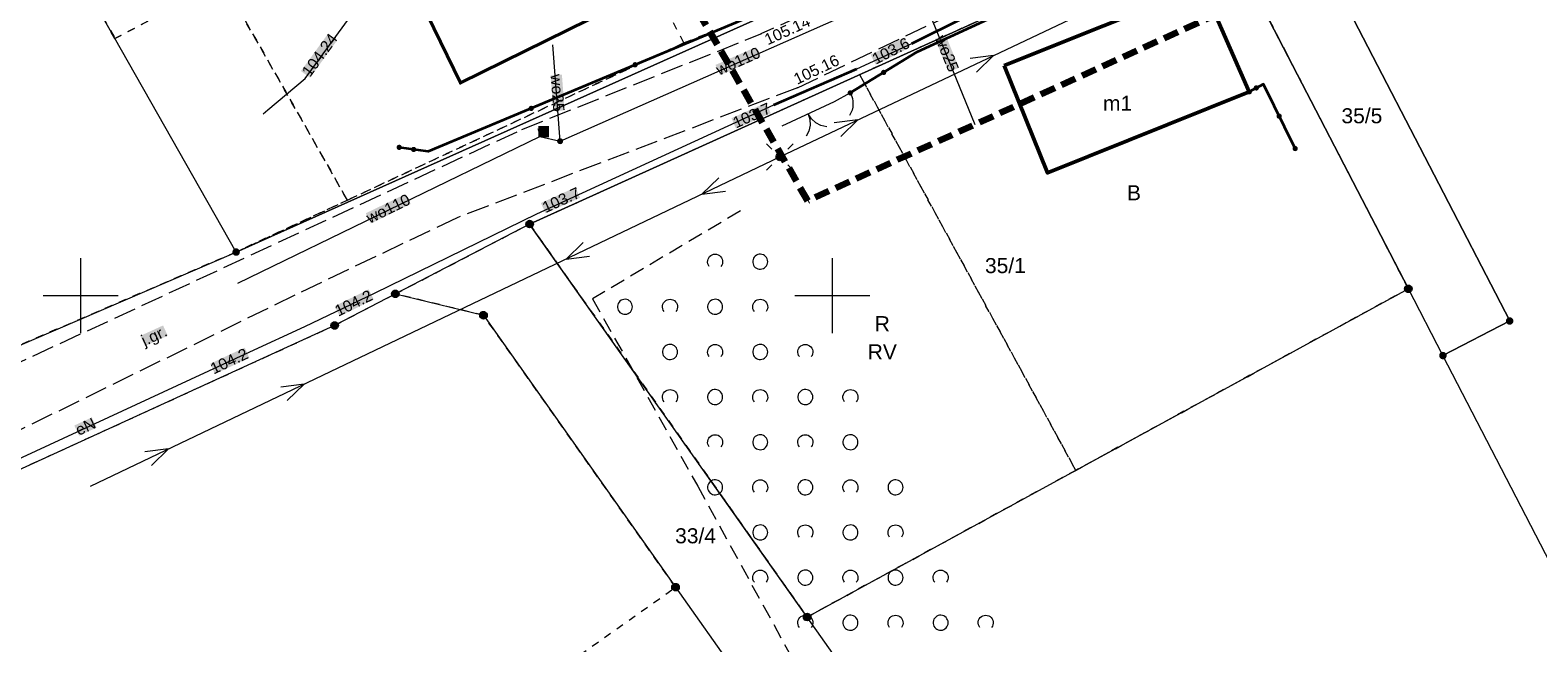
# Model space of a CAD drawing. Extents: x 6414462 to 7495468, y 5756825 to 5824657.
# Tile 20 of 54: x 6498197 to 6498297, y 5809677 to 5809718. Entities that reach past the tile are written whole.
import ezdxf
from ezdxf.enums import TextEntityAlignment as Align

# ---------------------------------------------------------------- set-up
doc = ezdxf.new("R2010")
doc.units = 0
for name, pattern in [('2324-2024 mdcp$0$PRZER1-1', [1, 0.5, -0.5]), ('2324-2024 mdcp$0$PRZER2-1', [1.5, 1, -0.5]), ('2324-2024 mdcp$0$PRZER3-1', [2, 1.5, -0.5]), ('Lipnica teren 1$0$HIDDEN2', [0.1875, 0.125, -0.0625])]:
    doc.linetypes.add(name, pattern=pattern)
for name, color, linetype, lineweight in [('2324-2024 mdcp$0$GEPPGD', 7, 'Continuous', 18), ('2324-2024 mdcp$0$GESBZO', 7, 'Continuous', 50), ('2324-2024 mdcp$0$GESBZO_O', 7, 'Continuous', 50), ('2324-2024 mdcp$0$GESDZI', 7, 'Continuous', 18), ('2324-2024 mdcp$0$GESDZI_O', 7, 'Continuous', 18), ('2324-2024 mdcp$0$GSLKBR', 7, 'Continuous', 18), ('2324-2024 mdcp$0$GSLKFU', 7, 'Continuous', 18), ('2324-2024 mdcp$0$GSLKOG', 7, 'Continuous', 35), ('2324-2024 mdcp$0$GSPWPS', 7, 'Continuous', 13), ('2324-2024 mdcp$0$GSPWPS_O', 7, 'Continuous', 13), ('2324-2024 mdcp$0$GSSKOA', 7, 'Continuous', 18), ('2324-2024 mdcp$0$GSSKOA_O', 7, 'Continuous', 18), ('2324-2024 mdcp$0$GSSZAD', 7, 'Continuous', 18), ('2324-2024 mdcp$0$GULLOB', 7, 'Continuous', 35), ('2324-2024 mdcp$0$GUPELA', 7, 'Continuous', 18), ('2324-2024 mdcp$0$GUPPRZ_O', 7, 'Continuous', 18), ('2324-2024 mdcp$0$Ramka sekcyjna', 7, 'Continuous', 18), ('2324-2024 mdcp$0$zasięg aktualizacji', 230, '2324-2024 mdcp$0$PRZER2-1', 100)]:
    doc.layers.add(name, color=color, linetype=linetype, lineweight=lineweight)
for name, color, linetype, lineweight, true_color in [('2324-2024 mdcp$0$GESKKL_O', 7, 'Continuous', 18, 0x24bc24), ('2324-2024 mdcp$0$GESUZY', 7, 'Continuous', 18, 0x008000), ('2324-2024 mdcp$0$GESUZY_O', 7, 'Continuous', 18, 0x008000), ('2324-2024 mdcp$0$GULEPR', 1, 'Continuous', 18, 0xff0000), ('2324-2024 mdcp$0$GULEPR_O', 1, 'Continuous', 18, 0xff0000), ('2324-2024 mdcp$0$GULGPR', 7, 'Continuous', 18, 0xbfbf00), ('2324-2024 mdcp$0$GULWPR', 5, 'Continuous', 18, 0x0000ff), ('2324-2024 mdcp$0$GULWPR_O', 5, 'Continuous', 18, 0x0000ff), ('2324-2024 mdcp$0$GUPWZA', 5, 'Continuous', 18, 0x0000ff), ('2324-2024 mdcp$0$GUPWZA_O', 5, 'Continuous', 18, 0x0000ff)]:
    doc.layers.add(name, color=color, linetype=linetype, lineweight=lineweight, true_color=true_color)
doc.layers.add('Lipnica teren 1$0$demontaże', color=1, linetype='Continuous', true_color=0xff0000)
doc.styles.add('2324-2024 mdcp$0$Arial', font='arial.ttf')

# ---------------------------------------------------------------- blocks, each defined once
blk = doc.blocks.new('2324-2024 mdcp$0$GSPWPS1')
blk.add_hatch(color=0).paths.add_polyline_path([(-0.045, 0), (-0.043467, -0.011647), (-0.038971, -0.0225), (-0.03182, -0.03182), (-0.0225, -0.038971), (-0.011647, -0.043467), (0, -0.045), (0.011647, -0.043467), (0.0225, -0.038971), (0.03182, -0.03182), (0.038971, -0.0225), (0.043467, -0.011647), (0.045, 0), (0.043467, 0.011647), (0.038971, 0.0225), (0.03182, 0.03182), (0.0225, 0.038971), (0.011647, 0.043467), (0, 0.045), (-0.011647, 0.043467), (-0.0225, 0.038971), (-0.03182, 0.03182), (-0.038971, 0.0225), (-0.043467, 0.011647)])
blk = doc.blocks.new('2324-2024 mdcp$0$GSSZAD1')
at = {"color": 0}
blk.add_lwpolyline([(0.5, 0), (0.490964, 0.094626), (0.464184, 0.185831), (0.420627, 0.27032), (0.361867, 0.34504), (0.290028, 0.407288), (0.207708, 0.454816), (0.117879, 0.485906), (0.023791, 0.499434), (-0.071157, 0.494911), (-0.163534, 0.4725), (-0.25, 0.433013), (-0.32743, 0.377875), (-0.393027, 0.309079), (-0.444418, 0.229113), (-0.479746, 0.140866), (-0.497736, 0.047528), (-0.497736, -0.047528), (-0.479746, -0.140866), (-0.444418, -0.229113), (-0.393027, -0.309079), (-0.32743, -0.377875), (-0.25, -0.433013), (-0.163534, -0.4725), (-0.071157, -0.494911), (0.023791, -0.499434), (0.117879, -0.485906), (0.207708, -0.454816), (0.290028, -0.407288), (0.361867, -0.34504), (0.420627, -0.27032), (0.464184, -0.185831), (0.490964, -0.094626)], close=True, dxfattribs=at)
blk = doc.blocks.new('2324-2024 mdcp$0$GSSZAD2')
at = {"color": 0}
blk.add_lwpolyline([(-0.390312, -0.3125), (-0.445567, -0.226869), (-0.482312, -0.131814), (-0.49902, -0.031282), (-0.494998, 0.070549), (-0.470412, 0.169449), (-0.426283, 0.26131), (-0.364446, 0.342315), (-0.287468, 0.409099), (-0.198548, 0.458889), (-0.10138, 0.489614), (0, 0.5), (0.10138, 0.489614), (0.198548, 0.458889), (0.287468, 0.409099), (0.364446, 0.342315), (0.426283, 0.26131), (0.470412, 0.169449), (0.494998, 0.070549), (0.49902, -0.031282), (0.482312, -0.131814), (0.445567, -0.226869), (0.390312, -0.3125)], dxfattribs=at)
blk = doc.blocks.new('2324-2024 mdcp$0$SUEP1')
at = {"color": 0}
blk.add_lwpolyline([(-0.75, -0.5), (0.75, 0), (-0.75, 0.5)], dxfattribs=at)
blk = doc.blocks.new('2324-2024 mdcp$0$GUPELA2')
blk.add_hatch(color=0).paths.add_polyline_path([(-0.001087, 0.044987), (0.011881, 0.043403), (0.021281, 0.03965), (0.030065, 0.033482), (0.038133, 0.023893), (0.043117, 0.012881), (0.044986, 0.001113), (0.044323, -0.007777), (0.040557, -0.019497), (0.033417, -0.030138), (0.024849, -0.037517), (0.013788, -0.042836), (0.002013, -0.044955), (-0.00982, -0.043916), (-0.020466, -0.040077), (-0.029541, -0.033946), (-0.036867, -0.025804), (-0.04187, -0.01649), (-0.04461, -0.005909), (-0.044532, 0.006476), (-0.041285, 0.017903), (-0.034764, 0.028574), (-0.024479, 0.03776), (-0.013449, 0.042943)])
at = {"color": 0}
for points in [[(-0.883883, 0.883883), (-0.53033, 0.53033)], [(0.883883, 0.883883), (0.53033, 0.53033)], [(-0.883883, -0.883883), (-0.53033, -0.53033)], [(0.883883, -0.883883), (0.53033, -0.53033)]]:
    blk.add_lwpolyline(points, dxfattribs=at)
blk = doc.blocks.new('2324-2024 mdcp$0$GUPWZA1')
blk.add_hatch(color=0).paths.add_polyline_path([(-0.2, 0), (-0.193185, -0.051764), (-0.173205, -0.1), (-0.141421, -0.141421), (-0.1, -0.173205), (-0.051764, -0.193185), (0, -0.2), (0.051764, -0.193185), (0.1, -0.173205), (0.141421, -0.141421), (0.173205, -0.1), (0.193185, -0.051764), (0.2, 0), (0.193185, 0.051764), (0.173205, 0.1), (0.141421, 0.141421), (0.1, 0.173205), (0.051764, 0.193185), (0, 0.2), (-0.051764, 0.193185), (-0.1, 0.173205), (-0.141421, 0.141421), (-0.173205, 0.1), (-0.193185, 0.051764)])
blk = doc.blocks.new('2324-2024 mdcp$0$GUPELA1')
at = {"true_color": 0xffffff}
blk.add_hatch(color=7, dxfattribs=at).paths.add_polyline_path([(-0.25, 0), (-0.241481, -0.064705), (-0.216506, -0.125), (-0.176777, -0.176777), (-0.125, -0.216506), (-0.064705, -0.241481), (0, -0.25), (0.064705, -0.241481), (0.125, -0.216506), (0.176777, -0.176777), (0.216506, -0.125), (0.241481, -0.064705), (0.25, 0), (0.241481, 0.064705), (0.216506, 0.125), (0.176777, 0.176777), (0.125, 0.216506), (0.064705, 0.241481), (0, 0.25), (-0.064705, 0.241481), (-0.125, 0.216506), (-0.176777, 0.176777), (-0.216506, 0.125), (-0.241481, 0.064705)])
at = {"color": 0}
blk.add_lwpolyline([(0, 0.25), (0.064705, 0.241481), (0.125, 0.216506), (0.176777, 0.176777), (0.216506, 0.125), (0.241481, 0.064705), (0.25, 0), (0.241481, -0.064705), (0.216506, -0.125), (0.176777, -0.176777), (0.125, -0.216506), (0.064705, -0.241481), (0, -0.25), (-0.064705, -0.241481), (-0.125, -0.216506), (-0.176777, -0.176777), (-0.216506, -0.125), (-0.241481, -0.064705), (-0.25, 0), (-0.241481, 0.064705), (-0.216506, 0.125), (-0.176777, 0.176777), (-0.125, 0.216506), (-0.064705, 0.241481)], close=True, dxfattribs=at)
blk = doc.blocks.new('2324-2024 mdcp$0$KOLO')
blk.add_hatch(color=0).paths.add_polyline_path([(-0.175, 0), (-0.169037, -0.045293), (-0.151554, -0.0875), (-0.123744, -0.123744), (-0.0875, -0.151554), (-0.045293, -0.169037), (0, -0.175), (0.045293, -0.169037), (0.0875, -0.151554), (0.123744, -0.123744), (0.151554, -0.0875), (0.169037, -0.045293), (0.175, 0), (0.169037, 0.045293), (0.151554, 0.0875), (0.123744, 0.123744), (0.0875, 0.151554), (0.045293, 0.169037), (0, 0.175), (-0.045293, 0.169037), (-0.0875, 0.151554), (-0.123744, 0.123744), (-0.151554, 0.0875), (-0.169037, 0.045293)])
blk = doc.blocks.new('2324-2024 mdcp$0$GSLKOG1')
blk.add_hatch(color=0).paths.add_polyline_path([(-0.175, 0), (-0.169037, -0.045293), (-0.151554, -0.0875), (-0.123744, -0.123744), (-0.0875, -0.151554), (-0.045293, -0.169037), (0, -0.175), (0.045293, -0.169037), (0.0875, -0.151554), (0.123744, -0.123744), (0.151554, -0.0875), (0.169037, -0.045293), (0.175, 0), (0.169037, 0.045293), (0.151554, 0.0875), (0.123744, 0.123744), (0.0875, 0.151554), (0.045293, 0.169037), (0, 0.175), (-0.045293, 0.169037), (-0.0875, 0.151554), (-0.123744, 0.123744), (-0.151554, 0.0875), (-0.169037, 0.045293)])
blk = doc.blocks.new('2324-2024 mdcp$0$GSLKFU1')
at = {"color": 0}
blk.add_lwpolyline([(0, 0), (-0.012833, -0.195789), (-0.051111, -0.388229), (-0.114181, -0.574025), (-0.200962, -0.75), (-0.30997, -0.913142), (-0.43934, -1.06066), (-0.586858, -1.19003), (-0.75, -1.299038)], dxfattribs=at)
blk = doc.blocks.new('2324-2024 mdcp$0$GSLKBR1')
at = {"color": 0}
for points in [[(1.299038, 0.75), (1.06066, 0.43934), (0.75, 0.200962), (0.388229, 0.051111), (0, 0)], [(0, 0), (0.388229, -0.051111), (0.75, -0.200962), (1.06066, -0.43934), (1.299038, -0.75)]]:
    blk.add_lwpolyline(points, dxfattribs=at)
blk = doc.blocks.new('2324-2024 mdcp$0$GEPPGD1_1')
at = {"true_color": 0xffffff}
blk.add_hatch(color=7, dxfattribs=at).paths.add_polyline_path([(0, -0.25), (0.077254, -0.237764), (0.146946, -0.202254), (0.202254, -0.146946), (0.237764, -0.077254), (0.25, 0), (0.237764, 0.077254), (0.202254, 0.146946), (0.146946, 0.202254), (0.077254, 0.237764), (0, 0.25), (-0.077254, 0.237764), (-0.146946, 0.202254), (-0.202254, 0.146946), (-0.237764, 0.077254), (-0.25, 0), (-0.237764, -0.077254), (-0.202254, -0.146946), (-0.146946, -0.202254), (-0.077254, -0.237764)])
at = {"color": 0}
blk.add_lwpolyline([(0, 0.25), (0.077254, 0.237764), (0.146946, 0.202254), (0.202254, 0.146946), (0.237764, 0.077254), (0.25, 0), (0.237764, -0.077254), (0.202254, -0.146946), (0.146946, -0.202254), (0.077254, -0.237764), (0, -0.25), (-0.077254, -0.237764), (-0.146946, -0.202254), (-0.202254, -0.146946), (-0.237764, -0.077254), (-0.25, 0), (-0.237764, 0.077254), (-0.202254, 0.146946), (-0.146946, 0.202254), (-0.077254, 0.237764)], close=True, dxfattribs=at)
blk = doc.blocks.new('2324-2024 mdcp$0$GEPPGD1_2')
at = {"true_color": 0xffffff}
blk.add_hatch(color=7, dxfattribs=at).paths.add_polyline_path([(0, -0.25), (0.077254, -0.237764), (0.146946, -0.202254), (0.202254, -0.146946), (0.237764, -0.077254), (0.25, 0), (0.237764, 0.077254), (0.202254, 0.146946), (0.146946, 0.202254), (0.077254, 0.237764), (0, 0.25), (-0.077254, 0.237764), (-0.146946, 0.202254), (-0.202254, 0.146946), (-0.237764, 0.077254), (-0.25, 0), (-0.237764, -0.077254), (-0.202254, -0.146946), (-0.146946, -0.202254), (-0.077254, -0.237764)])
blk.add_hatch(color=0).paths.add_polyline_path([(0, -0.045), (0.013906, -0.042798), (0.02645, -0.036406), (0.036406, -0.02645), (0.042798, -0.013906), (0.045, 0), (0.042798, 0.013906), (0.036406, 0.02645), (0.02645, 0.036406), (0.013906, 0.042798), (0, 0.045), (-0.013906, 0.042798), (-0.02645, 0.036406), (-0.036406, 0.02645), (-0.042798, 0.013906), (-0.045, 0), (-0.042798, -0.013906), (-0.036406, -0.02645), (-0.02645, -0.036406), (-0.013906, -0.042798)])
blk = doc.blocks.new('2324-2024 mdcp')
at = {"layer": '2324-2024 mdcp$0$GSSKOA_O', "true_color": 0xffffff}
blk.add_hatch(color=7, dxfattribs=at).paths.add_polyline_path([(6498203.97, 5809697.33), (6498205.48, 5809698.02), (6498205.79, 5809697.34), (6498204.28, 5809696.65)], flags=0)
at = {"layer": '2324-2024 mdcp$0$GULEPR_O', "true_color": 0xffffff}
blk.add_hatch(color=7, dxfattribs=at).paths.add_polyline_path([(6498199.58, 5809691.37), (6498200.74, 5809691.91), (6498201.06, 5809691.23), (6498199.9, 5809690.69)], flags=0)
at = {"layer": '2324-2024 mdcp$0$GULWPR_O', "true_color": 0xffffff}
for points in [[(6498242.23, 5809715.34), (6498244.92, 5809716.53), (6498245.22, 5809715.85), (6498242.53, 5809714.66)], [(6498256.83, 5809717.07), (6498257.52, 5809717.35), (6498258.42, 5809715.15), (6498257.73, 5809714.86)], [(6498231.26, 5809714.64), (6498232.01, 5809714.7), (6498232.19, 5809712.32), (6498231.44, 5809712.27)], [(6498218.97, 5809705.48), (6498221.62, 5809706.76), (6498221.95, 5809706.09), (6498219.3, 5809704.8)]]:
    blk.add_hatch(color=7, dxfattribs=at).paths.add_polyline_path(points, flags=0)
at = {"layer": '2324-2024 mdcp$0$GUPPRZ_O', "true_color": 0xffffff}
for points in [[(6498214.65, 5809714.93), (6498216.46, 5809717.42), (6498217.06, 5809716.98), (6498215.26, 5809714.49)], [(6498252.55, 5809716.02), (6498254.79, 5809717.16), (6498255.13, 5809716.49), (6498252.89, 5809715.35)], [(6498243.29, 5809711.8), (6498245.59, 5809712.82), (6498245.9, 5809712.13), (6498243.59, 5809711.11)], [(6498230.61, 5809706.16), (6498232.91, 5809707.2), (6498233.22, 5809706.51), (6498230.92, 5809705.48)], [(6498216.9, 5809699.31), (6498219.16, 5809700.42), (6498219.49, 5809699.75), (6498217.23, 5809698.64)], [(6498208.62, 5809695.48), (6498210.91, 5809696.55), (6498211.22, 5809695.87), (6498208.94, 5809694.8)]]:
    blk.add_hatch(color=7, dxfattribs=at).paths.add_polyline_path(points, flags=0)
at = {"layer": '2324-2024 mdcp$0$GUPWZA_O', "true_color": 0xffffff}
blk.add_hatch(color=7, dxfattribs=at).paths.add_polyline_path([(6498230.44, 5809710.52), (6498230.44, 5809711.27), (6498231.14, 5809711.27), (6498231.14, 5809710.52)], flags=0)
at = {"layer": '2324-2024 mdcp$0$GESBZO', "color": 18, "linetype": 'Continuous', "lineweight": 50, "true_color": 0x0a0909}
for points in [[(6498233.29, 5809723.93), (6498234.29, 5809724.4), (6498236.67, 5809719.78), (6498225.26, 5809714.14), (6498221.72, 5809721.43), (6498228.65, 5809725.01), (6498228.84, 5809725.11), (6498230.1, 5809722.43)], [(6498261.43, 5809715.31), (6498274.65, 5809720.6), (6498277.73, 5809713.55), (6498264.3, 5809708.16)]]:
    blk.add_lwpolyline(points, close=True, dxfattribs=at)
at = {"layer": '2324-2024 mdcp$0$GESDZI', "color": 7, "linetype": 'Continuous', "lineweight": 18}
for points in [[(6497994.25, 5809560.48), (6498045.82, 5809601.46), (6498086.88, 5809635.22), (6498149.97, 5809671.19), (6498158.45, 5809675.82), (6498183.29, 5809691.27), (6498210.34, 5809702.9), (6498250.84, 5809721.04), (6498255.25, 5809723.19), (6498284.59, 5809737.52), (6498336.53, 5809764.26), (6498349.29, 5809770), (6498351.16, 5809770.82), (6498357.57, 5809773.68), (6498385.47, 5809786.23), (6498389.73, 5809788.34), (6498395.12, 5809790.98), (6498474.92, 5809830.27), (6498519.28, 5809851.17), (6498558.08, 5809869.44), (6498581.52, 5809880.48), (6498706.5, 5809939.35)], [(6498399.71, 5809786.07), (6498378.88, 5809775.84), (6498357.18, 5809764.7), (6498354.01, 5809763.14), (6498327.32, 5809749.98), (6498300.63, 5809736.82), (6498279.96, 5809727.46), (6498275.4, 5809725.39), (6498229.86, 5809704.76), (6498220.93, 5809700.12), (6498216.89, 5809698.02), (6498190.27, 5809685.86), (6498179.39, 5809679.84), (6498167.98, 5809673.48), (6498155.28, 5809667.65), (6498141.81, 5809660.25), (6498134.8, 5809656.39), (6498121.13, 5809648.88), (6498104.66, 5809637.74), (6498088.19, 5809626.61), (6498084.8, 5809624.31), (6498051.04, 5809596.27), (6498044.05, 5809589.9), (6498032.65, 5809580.07)]]:
    blk.add_lwpolyline(points, dxfattribs=at)
for points in [[(6498250.84, 5809721.04), (6498210.34, 5809702.9), (6498147.54, 5809813.46), (6498188.13, 5809835.51), (6498203.85, 5809801.58)], [(6498279.96, 5809727.46), (6498300.63, 5809736.82), (6498327.17, 5809696.54), (6498311.6, 5809675.84), (6498304.9, 5809668.42), (6498290.61, 5809696.02), (6498295.05, 5809698.32)], [(6498275.4, 5809725.39), (6498279.96, 5809727.46), (6498295.05, 5809698.32), (6498290.61, 5809696.02), (6498288.31, 5809700.46)], [(6498288.31, 5809700.46), (6498248.32, 5809678.64), (6498229.86, 5809704.76), (6498275.4, 5809725.39)], [(6498220.93, 5809700.12), (6498226.79, 5809698.7), (6498239.57, 5809680.62), (6498255.98, 5809657.41), (6498260.88, 5809660.88), (6498248.32, 5809678.64), (6498229.86, 5809704.76)]]:
    blk.add_lwpolyline(points, close=True, dxfattribs=at)
at = {"layer": '2324-2024 mdcp$0$GESUZY', "color": 96, "linetype": '2324-2024 mdcp$0$PRZER1-1', "lineweight": 18, "true_color": 0x008000}
for points in [[(6498141.81, 5809660.25), (6498155.28, 5809667.65), (6498167.98, 5809673.48), (6498179.39, 5809679.84), (6498190.27, 5809685.86), (6498216.89, 5809698.02), (6498220.43, 5809699.86), (6498220.93, 5809700.12), (6498229.86, 5809704.76), (6498251.81, 5809714.7), (6498275.4, 5809725.39), (6498279.96, 5809727.46), (6498300.63, 5809736.82), (6498327.32, 5809749.98), (6498354.01, 5809763.14), (6498357.18, 5809764.7), (6498378.88, 5809775.84), (6498399.71, 5809786.07)], [(6498474.92, 5809830.27), (6498395.12, 5809790.98), (6498389.73, 5809788.34), (6498385.47, 5809786.23), (6498357.57, 5809773.68), (6498351.16, 5809770.82), (6498349.29, 5809770), (6498336.53, 5809764.26), (6498284.59, 5809737.52), (6498272.59, 5809731.66), (6498255.25, 5809723.19), (6498250.84, 5809721.04), (6498240.12, 5809716.8), (6498217.74, 5809706.35), (6498210.34, 5809702.9), (6498183.29, 5809691.27), (6498158.45, 5809675.82), (6498149.97, 5809671.19), (6498086.88, 5809635.22), (6498045.82, 5809601.46), (6497994.25, 5809560.48)], [(6498210.35, 5809659.95), (6498239.57, 5809680.62), (6498226.79, 5809698.7), (6498220.93, 5809700.12), (6498229.86, 5809704.76), (6498248.32, 5809678.64), (6498266.19, 5809688.39), (6498288.31, 5809700.46), (6498275.4, 5809725.39), (6498279.96, 5809727.46), (6498300.63, 5809736.82), (6498327.32, 5809749.98), (6498349.24, 5809716.72), (6498341.03, 5809710.28), (6498327.17, 5809696.54), (6498311.6, 5809675.84)], [(6498251.81, 5809714.7), (6498266.19, 5809688.39)], [(6498266.19, 5809688.39), (6498248.32, 5809678.64), (6498229.86, 5809704.76)]]:
    blk.add_lwpolyline(points, dxfattribs=at)
for points in [[(6498210.34, 5809702.9), (6498217.74, 5809706.35), (6498209.46, 5809720.89), (6498205.32, 5809718.7), (6498202.28, 5809717.09), (6498200, 5809721.11), (6498193.21, 5809733.05), (6498200.98, 5809736.86), (6498202.81, 5809733.15), (6498232.57, 5809752.36), (6498212.28, 5809787.13), (6498110.49, 5809739.83), (6498149.97, 5809671.19), (6498158.45, 5809675.82), (6498142.9, 5809711.91), (6498167.76, 5809723.37), (6498174.81, 5809708.62), (6498178.32, 5809701.68), (6498183.29, 5809691.27)], [(6498200, 5809721.11), (6498202.28, 5809717.09), (6498205.32, 5809718.7), (6498209.46, 5809720.89), (6498217.74, 5809706.35), (6498240.12, 5809716.8), (6498228.02, 5809739.97), (6498236.77, 5809745.16), (6498232.57, 5809752.36), (6498202.81, 5809733.15), (6498200.98, 5809736.86), (6498193.21, 5809733.05)], [(6498228.02, 5809739.97), (6498236.77, 5809745.16), (6498250.84, 5809721.04), (6498240.12, 5809716.8)], [(6498275.4, 5809725.39), (6498288.31, 5809700.46), (6498266.19, 5809688.39), (6498251.81, 5809714.7)]]:
    blk.add_lwpolyline(points, close=True, dxfattribs=at)
at = {"layer": '2324-2024 mdcp$0$GSLKBR', "color": 7, "linetype": 'Continuous', "lineweight": 18}
blk.add_lwpolyline([(6498246.66, 5809711.28), (6498250.13, 5809712.91)], dxfattribs=at)
at = {"layer": '2324-2024 mdcp$0$GSLKFU', "color": 7, "linetype": 'Continuous', "lineweight": 18}
blk.add_lwpolyline([(6498250.13, 5809712.91), (6498251.19, 5809713.48)], dxfattribs=at)
at = {"layer": '2324-2024 mdcp$0$GSLKOG', "color": 7, "linetype": 'Continuous', "lineweight": 35}
for points in [[(6498251.19, 5809713.48), (6498255.64, 5809716.21), (6498275.36, 5809725.29)], [(6498250.66, 5809721.13), (6498223.11, 5809709.58), (6498221.19, 5809709.86)], [(6498280.78, 5809709.78), (6498278.67, 5809714.07), (6498277.73, 5809713.55)]]:
    blk.add_lwpolyline(points, dxfattribs=at)
at = {"layer": '2324-2024 mdcp$0$GSSKOA', "color": 7, "linetype": '2324-2024 mdcp$0$PRZER3-1', "lineweight": 18}
for points in [[(6498292.7, 5809739.41), (6498272.5, 5809730.04), (6498258.83, 5809723.58), (6498245.25, 5809717.4)], [(6498247.67, 5809713.82), (6498260.67, 5809720.02), (6498274.19, 5809726.11), (6498294.56, 5809734.88)], [(6498155.8, 5809673.29), (6498169.74, 5809681.43), (6498185.93, 5809690.94), (6498229.35, 5809711.05), (6498245.25, 5809717.4)], [(6498247.67, 5809713.82), (6498225.04, 5809705.18), (6498214.25, 5809700.04), (6498192.19, 5809689.22), (6498187.97, 5809687.17), (6498183.66, 5809684.85), (6498157.71, 5809670.28), (6498155.8, 5809673.29)]]:
    blk.add_lwpolyline(points, dxfattribs=at)
at = {"layer": '2324-2024 mdcp$0$GSSZAD', "color": 7, "linetype": '2324-2024 mdcp$0$PRZER2-1', "lineweight": 18}
blk.add_lwpolyline([(6498243.89, 5809705.63), (6498234.05, 5809699.8), (6498241.04, 5809687.34), (6498251.11, 5809669.01), (6498262.06, 5809651.07), (6498268.84, 5809643.72)], dxfattribs=at)
at = {"layer": '2324-2024 mdcp$0$GULEPR', "color": 1, "linetype": 'Continuous', "lineweight": 18, "true_color": 0xff0000}
for points in [[(6498200.66, 5809687.34), (6498246.5, 5809709.22), (6498290.94, 5809730.28), (6498335.24, 5809751.33), (6498377.1, 5809771.16)], [(6498172.47, 5809672.39), (6498172.72, 5809672.74), (6498173.99, 5809672.42), (6498177.39, 5809675.38), (6498178.76, 5809680.09), (6498189.45, 5809686.19), (6498211.26, 5809696.26), (6498214.9, 5809697.95), (6498219.59, 5809700.2), (6498230.34, 5809705.44), (6498246.1, 5809712.68), (6498251.63, 5809715.08), (6498255.29, 5809716.76), (6498258.9, 5809718.55), (6498263.82, 5809720.84), (6498267.42, 5809722.41), (6498275.03, 5809725.87), (6498277.54, 5809727.17), (6498285.55, 5809730.56), (6498301.77, 5809737.79), (6498315.45, 5809744.58), (6498327.5, 5809750.54), (6498327.95, 5809750.29)]]:
    blk.add_lwpolyline(points, dxfattribs=at)
at = {"layer": '2324-2024 mdcp$0$GULGPR', "color": 52, "linetype": 'Continuous', "lineweight": 18, "true_color": 0xbfbf00}
blk.add_lwpolyline([(6498212.13, 5809712.09), (6498212.44, 5809712.35), (6498214.93, 5809714.43), (6498221.66, 5809723.65), (6498222.61, 5809722.11)], dxfattribs=at)
at = {"layer": '2324-2024 mdcp$0$GULLOB', "color": 7, "linetype": 'Continuous', "lineweight": 35}
for points in [[(6498255.29, 5809716.76), (6498258.9, 5809718.55)], [(6498246.1, 5809712.68), (6498251.63, 5809715.08)]]:
    blk.add_lwpolyline(points, dxfattribs=at)
at = {"layer": '2324-2024 mdcp$0$GULWPR', "color": 5, "linetype": 'Continuous', "lineweight": 18, "true_color": 0x0000ff}
for points in [[(6498231.89, 5809710.27), (6498255.63, 5809720.77)], [(6498255.63, 5809720.77), (6498259.47, 5809711.38)], [(6498231.89, 5809710.27), (6498231.4, 5809716.68)], [(6498210.45, 5809700.83), (6498230.54, 5809710.59), (6498231.89, 5809710.27)]]:
    blk.add_lwpolyline(points, dxfattribs=at)
at = {"layer": '2324-2024 mdcp$0$Ramka sekcyjna', "color": 7, "linetype": 'Continuous', "lineweight": 18, "flags": 128}
for points in [[(6498200, 5809697.5), (6498200, 5809702.5)], [(6498250, 5809697.5), (6498250, 5809702.5)], [(6498202.5, 5809700), (6498197.5, 5809700)], [(6498252.5, 5809700), (6498247.5, 5809700)]]:
    blk.add_lwpolyline(points, dxfattribs=at)
at = {"layer": '2324-2024 mdcp$0$zasięg aktualizacji'}
blk.add_lwpolyline([(6498303.01, 5809731.19), (6498248.37, 5809706.31), (6498223.1, 5809749.88), (6498278.63, 5809779.53), (6498303.01, 5809731.19)], dxfattribs=at)
at = {"layer": '2324-2024 mdcp$0$GEPPGD', "color": 7, "linetype": 'Continuous', "lineweight": 18}
for name, p in [('2324-2024 mdcp$0$GEPPGD1_1', (6498229.86, 5809704.76)), ('2324-2024 mdcp$0$GEPPGD1_2', (6498210.34, 5809702.9)), ('2324-2024 mdcp$0$GEPPGD1_1', (6498288.31, 5809700.46)), ('2324-2024 mdcp$0$GEPPGD1_1', (6498220.93, 5809700.12)), ('2324-2024 mdcp$0$GEPPGD1_1', (6498226.79, 5809698.7)), ('2324-2024 mdcp$0$GEPPGD1_2', (6498295.05, 5809698.32)), ('2324-2024 mdcp$0$GEPPGD1_1', (6498216.89, 5809698.02)), ('2324-2024 mdcp$0$GEPPGD1_2', (6498290.61, 5809696.02)), ('2324-2024 mdcp$0$GEPPGD1_1', (6498239.57, 5809680.62)), ('2324-2024 mdcp$0$GEPPGD1_1', (6498248.32, 5809678.64))]:
    blk.add_blockref(name, p, dxfattribs=at)
at = {"layer": '2324-2024 mdcp$0$GSLKBR', "color": 7, "linetype": 'Continuous', "lineweight": 18, "rotation": 295.1613514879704}
blk.add_blockref('2324-2024 mdcp$0$GSLKBR1', (6498248.39, 5809712.09), dxfattribs=at)
at = {"layer": '2324-2024 mdcp$0$GSLKFU', "color": 7, "linetype": 'Continuous', "lineweight": 18, "rotation": 28.26851278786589}
blk.add_blockref('2324-2024 mdcp$0$GSLKFU1', (6498251.19, 5809713.48), dxfattribs=at)
at = {"layer": '2324-2024 mdcp$0$GSLKOG', "color": 7, "linetype": 'Continuous', "lineweight": 35}
for name, p, rotation in [('2324-2024 mdcp$0$KOLO', (6498236.88, 5809715.35), 202.7463841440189), ('2324-2024 mdcp$0$KOLO', (6498236.88, 5809715.35), 202.7463841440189), ('2324-2024 mdcp$0$KOLO', (6498253.41, 5809714.84), 31.52117881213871), ('2324-2024 mdcp$0$KOLO', (6498253.41, 5809714.84), 31.52117881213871), ('2324-2024 mdcp$0$GSLKOG1', (6498251.19, 5809713.48), 31.52117881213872), ('2324-2024 mdcp$0$GSLKOG1', (6498277.73, 5809713.55), 208.9509952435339), ('2324-2024 mdcp$0$KOLO', (6498278.2, 5809713.81), 208.9509952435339), ('2324-2024 mdcp$0$KOLO', (6498278.2, 5809713.81), 208.9509952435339), ('2324-2024 mdcp$0$KOLO', (6498229.97, 5809712.45), 202.7463841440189), ('2324-2024 mdcp$0$KOLO', (6498229.97, 5809712.45), 202.7463841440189), ('2324-2024 mdcp$0$KOLO', (6498279.72, 5809711.93), 116.189873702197), ('2324-2024 mdcp$0$KOLO', (6498279.72, 5809711.93), 116.189873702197), ('2324-2024 mdcp$0$GSLKOG1', (6498221.19, 5809709.86), 171.5359543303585), ('2324-2024 mdcp$0$KOLO', (6498222.15, 5809709.72), 171.5359543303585), ('2324-2024 mdcp$0$KOLO', (6498222.15, 5809709.72), 171.5359543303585), ('2324-2024 mdcp$0$GSLKOG1', (6498280.78, 5809709.78), 116.189873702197)]:
    blk.add_blockref(name, p, dxfattribs=dict(at, rotation=rotation))
at = {"layer": '2324-2024 mdcp$0$GSPWPS', "color": 7, "linetype": 'Continuous', "lineweight": 13}
for p in [(6498245.25, 5809717.4), (6498247.67, 5809713.82)]:
    blk.add_blockref('2324-2024 mdcp$0$GSPWPS1', p, dxfattribs=at)
at = {"layer": '2324-2024 mdcp$0$GSSZAD', "color": 7, "linetype": 'Continuous', "lineweight": 18}
for name, p in [('2324-2024 mdcp$0$GSSZAD2', (6498242.2, 5809702.26)), ('2324-2024 mdcp$0$GSSZAD1', (6498245.2, 5809702.26)), ('2324-2024 mdcp$0$GSSZAD1', (6498236.2, 5809699.26)), ('2324-2024 mdcp$0$GSSZAD2', (6498239.2, 5809699.26)), ('2324-2024 mdcp$0$GSSZAD1', (6498242.2, 5809699.26)), ('2324-2024 mdcp$0$GSSZAD2', (6498245.2, 5809699.26)), ('2324-2024 mdcp$0$GSSZAD1', (6498239.2, 5809696.26)), ('2324-2024 mdcp$0$GSSZAD2', (6498242.2, 5809696.26)), ('2324-2024 mdcp$0$GSSZAD1', (6498245.2, 5809696.26)), ('2324-2024 mdcp$0$GSSZAD2', (6498248.2, 5809696.26)), ('2324-2024 mdcp$0$GSSZAD2', (6498239.2, 5809693.26)), ('2324-2024 mdcp$0$GSSZAD1', (6498242.2, 5809693.26)), ('2324-2024 mdcp$0$GSSZAD2', (6498245.2, 5809693.26)), ('2324-2024 mdcp$0$GSSZAD1', (6498248.2, 5809693.26)), ('2324-2024 mdcp$0$GSSZAD2', (6498251.2, 5809693.26)), ('2324-2024 mdcp$0$GSSZAD2', (6498242.2, 5809690.26)), ('2324-2024 mdcp$0$GSSZAD1', (6498245.2, 5809690.26)), ('2324-2024 mdcp$0$GSSZAD2', (6498248.2, 5809690.26)), ('2324-2024 mdcp$0$GSSZAD1', (6498251.2, 5809690.26)), ('2324-2024 mdcp$0$GSSZAD1', (6498242.2, 5809687.26)), ('2324-2024 mdcp$0$GSSZAD2', (6498245.2, 5809687.26)), ('2324-2024 mdcp$0$GSSZAD1', (6498248.2, 5809687.26)), ('2324-2024 mdcp$0$GSSZAD2', (6498251.2, 5809687.26)), ('2324-2024 mdcp$0$GSSZAD1', (6498254.2, 5809687.26)), ('2324-2024 mdcp$0$GSSZAD1', (6498245.2, 5809684.26)), ('2324-2024 mdcp$0$GSSZAD2', (6498248.2, 5809684.26)), ('2324-2024 mdcp$0$GSSZAD1', (6498251.2, 5809684.26)), ('2324-2024 mdcp$0$GSSZAD2', (6498254.2, 5809684.26)), ('2324-2024 mdcp$0$GSSZAD2', (6498245.2, 5809681.26)), ('2324-2024 mdcp$0$GSSZAD1', (6498248.2, 5809681.26)), ('2324-2024 mdcp$0$GSSZAD2', (6498251.2, 5809681.26)), ('2324-2024 mdcp$0$GSSZAD1', (6498254.2, 5809681.26)), ('2324-2024 mdcp$0$GSSZAD2', (6498257.2, 5809681.26)), ('2324-2024 mdcp$0$GSSZAD2', (6498248.2, 5809678.26)), ('2324-2024 mdcp$0$GSSZAD1', (6498251.2, 5809678.26)), ('2324-2024 mdcp$0$GSSZAD2', (6498254.2, 5809678.26)), ('2324-2024 mdcp$0$GSSZAD1', (6498257.2, 5809678.26)), ('2324-2024 mdcp$0$GSSZAD2', (6498260.2, 5809678.26))]:
    blk.add_blockref(name, p, dxfattribs=at)
at = {"layer": '2324-2024 mdcp$0$GULEPR', "color": 1, "linetype": 'Continuous', "lineweight": 18, "true_color": 0xff0000}
for p, rotation in [((6498260.05, 5809715.64), 25.35615102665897), ((6498251.02, 5809711.36), 25.35615102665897), ((6498241.99, 5809707.07), 205.5157213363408), ((6498232.96, 5809702.76), 205.5157213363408), ((6498214.2, 5809693.8), 25.51572133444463), ((6498205.17, 5809689.49), 25.51572133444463)]:
    blk.add_blockref('2324-2024 mdcp$0$SUEP1', p, dxfattribs=dict(at, rotation=rotation))
at = {"layer": '2324-2024 mdcp$0$GUPELA', "color": 7, "linetype": 'Continuous', "lineweight": 18}
for name in ['2324-2024 mdcp$0$GUPELA2', '2324-2024 mdcp$0$GUPELA1']:
    blk.add_blockref(name, (6498246.5, 5809709.22), dxfattribs=at)
at = {"layer": '2324-2024 mdcp$0$GUPWZA', "color": 5, "linetype": 'Continuous', "lineweight": 18, "true_color": 0x0000ff}
blk.add_blockref('2324-2024 mdcp$0$GUPWZA1', (6498231.89, 5809710.27), dxfattribs=at)
at = {"layer": '2324-2024 mdcp$0$GESBZO_O', "color": 7, "linetype": 'Continuous', "lineweight": 0, "style": '2324-2024 mdcp$0$Arial'}
blk.add_text('m1', height=1, dxfattribs=at).set_placement((6498268.97, 5809712.29), align=Align.CENTER)
at = {"layer": '2324-2024 mdcp$0$GESDZI_O', "color": 7, "linetype": 'Continuous', "lineweight": 0, "style": '2324-2024 mdcp$0$Arial'}
for s, p in [('35/5', (6498285.22, 5809711.46)), ('35/1', (6498261.51, 5809701.5)), ('33/4', (6498240.9, 5809683.54))]:
    blk.add_text(s, height=1, dxfattribs=at).set_placement(p, align=Align.CENTER)
at = {"layer": '2324-2024 mdcp$0$GESKKL_O', "color": 82, "linetype": 'Continuous', "lineweight": 0, "true_color": 0x24bc24, "style": '2324-2024 mdcp$0$Arial'}
blk.add_text('RV', height=1, dxfattribs=at).set_placement((6498253.32, 5809695.77), align=Align.CENTER)
at = {"layer": '2324-2024 mdcp$0$GESUZY_O', "color": 96, "linetype": 'Continuous', "lineweight": 0, "true_color": 0x008000, "style": '2324-2024 mdcp$0$Arial'}
for s, p in [('B', (6498270.06, 5809706.34)), ('R', (6498253.32, 5809697.64))]:
    blk.add_text(s, height=1, dxfattribs=at).set_placement(p, align=Align.CENTER)
at = {"layer": '2324-2024 mdcp$0$GSPWPS_O', "color": 7, "linetype": 'Continuous', "lineweight": 0, "style": '2324-2024 mdcp$0$Arial'}
for s, rotation, p in [('105.14', 24.4605, (6498245.7, 5809716.64)), ('105.16', 25.489, (6498247.65, 5809714.01))]:
    blk.add_text(s, height=0.75, rotation=rotation, dxfattribs=at).set_placement(p)
at = {"layer": '2324-2024 mdcp$0$GSSKOA_O', "color": 7, "linetype": 'Continuous', "lineweight": 0, "style": '2324-2024 mdcp$0$Arial'}
blk.add_text('j.gr.', height=0.75, rotation=24.7878, dxfattribs=at).set_placement((6498205.04, 5809697), align=Align.CENTER)
at = {"layer": '2324-2024 mdcp$0$GULEPR_O', "color": 1, "linetype": 'Continuous', "lineweight": 0, "true_color": 0xff0000, "style": '2324-2024 mdcp$0$Arial'}
blk.add_text('eN', height=0.75, rotation=24.7835, dxfattribs=at).set_placement((6498200.48, 5809690.96), align=Align.CENTER)
at = {"layer": '2324-2024 mdcp$0$GULWPR_O', "color": 5, "linetype": 'Continuous', "lineweight": 0, "true_color": 0x0000ff, "style": '2324-2024 mdcp$0$Arial'}
for s, rotation, p in [('wo110', 23.8594, (6498243.88, 5809715.25)), ('wo25', 292.2419, (6498257.28, 5809715.96)), ('wo25', 274.3714, (6498231.35, 5809713.45)), ('wo110', 25.9111, (6498220.62, 5809705.45))]:
    blk.add_text(s, height=0.75, rotation=rotation, dxfattribs=at).set_placement(p, align=Align.CENTER)
at = {"layer": '2324-2024 mdcp$0$GUPPRZ_O', "color": 52, "linetype": 'Continuous', "lineweight": 0, "true_color": 0xbfbf00, "style": '2324-2024 mdcp$0$Arial'}
blk.add_text('104.24', height=0.75, rotation=54.0383, dxfattribs=at).set_placement((6498215.26, 5809714.49))
at = {"layer": '2324-2024 mdcp$0$GUPPRZ_O', "color": 1, "linetype": 'Continuous', "lineweight": 0, "true_color": 0xff0000, "style": '2324-2024 mdcp$0$Arial'}
for s, rotation, p in [('103.6', 26.9415, (6498252.89, 5809715.35)), ('103.7', 23.8759, (6498243.59, 5809711.11)), ('103.7', 24.3398, (6498230.92, 5809705.48))]:
    blk.add_text(s, height=0.75, rotation=rotation, dxfattribs=at).set_placement(p)
for rotation, p in [(26.1103, (6498219.49, 5809699.75)), (25.1411, (6498211.22, 5809695.87))]:
    blk.add_text('104.2', height=0.75, rotation=rotation, dxfattribs=at).set_placement(p, align=Align.RIGHT)
at = {"layer": '2324-2024 mdcp$0$GUPWZA_O', "color": 5, "linetype": 'Continuous', "lineweight": 0, "true_color": 0x0000ff, "style": '2324-2024 mdcp$0$Arial'}
blk.add_text('w', height=0.75, dxfattribs=at).set_placement((6498231.14, 5809710.52), align=Align.RIGHT)
blk = doc.blocks.new('Lipnica teren 1')
at = {"layer": 'Lipnica teren 1$0$demontaże', "linetype": 'Lipnica teren 1$0$HIDDEN2'}
blk.add_blockref('2324-2024 mdcp', (0, 0), dxfattribs=at)

msp = doc.modelspace()

# ---------------------------------------------------------------- block references
msp.add_blockref('Lipnica teren 1', (0, 0))

doc.saveas('drawing.dxf')
